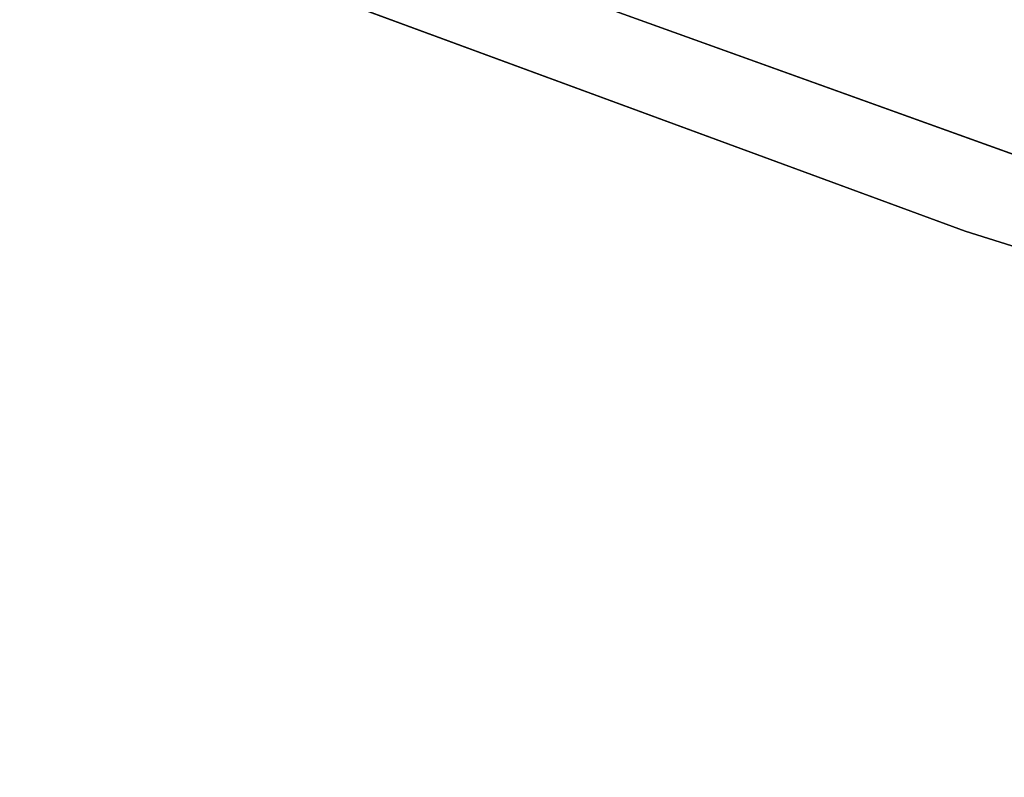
# Model space of a CAD drawing. Extents: x -775 to 775, y -775 to 775.
# Tile 109 of 256: x -248.58 to -240.69, y -710.37 to -704.29. Entities that reach past the tile are written whole.
import ezdxf

# ---------------------------------------------------------------- set-up
doc = ezdxf.new("R2010")
doc.units = 0
doc.layers.get('0').update_dxf_attribs({"color": 13, "linetype": 'CONTINUOUS'})

# ---------------------------------------------------------------- blocks, each defined once
blk = doc.blocks.new('OBJ_000001')
for p, q in [((-285.3689, -689.2597), (-219.6535, -712.9126)), ((-285.3689, -689.2597, 38.9998), (-219.6535, -712.9126, 38.9998)), ((-219.6535, -712.9126, 3), (-285.3689, -689.2597, 3))]:
    blk.add_line(p, q)
at = {"color": 7}
mesh = blk.add_polyface(dxfattribs=at)
corners = [(-218.7702, -710.0457, 3), (-284.2213, -686.4879), (-218.7702, -710.0457), (-284.2213, -686.4879, 3)]
mesh.append_faces([[corners[k] for k in face] for face in [(0, 1, 2), (1, 0, 3)]], dxfattribs={"vtx0": -1, "color": 7})
mesh = blk.add_polyface(dxfattribs=at)
corners = [(-284.2213, -686.4879, 18.222), (-240.0314, -703.1467), (-218.7702, -710.0457, 18.222)]
mesh.append_faces([[corners[k] for k in face] for face in [(0, 1, 2)]], dxfattribs={"color": 7})
mesh = blk.add_polyface(dxfattribs=at)
corners = [(-218.7702, -710.0457, 38.9998), (-284.2213, -686.4879, 18.222), (-218.7702, -710.0457, 18.222), (-284.2213, -686.4879, 38.9998)]
mesh.append_faces([[corners[k] for k in face] for face in [(0, 1, 2), (1, 0, 3)]], dxfattribs={"vtx0": -1, "color": 7})
mesh = blk.add_polyface(dxfattribs=at)
corners = [(-293.7846, -709.5864, 3), (-226.1312, -733.9368), (-293.7846, -709.5864), (-226.1312, -733.9368, 3)]
mesh.append_faces([[corners[k] for k in face] for face in [(0, 1, 2), (1, 0, 3)]], dxfattribs={"vtx0": -1, "color": 7})
blk = doc.blocks.new('OBJ_000002')
for p, q in [((-274.9664, -693.4726, 7), (-241.0006, -705.9858, 7)), ((-274.9664, -693.4726, 30.1627), (-241.0006, -705.9858, 30.1627)), ((-241.0006, -705.9858, 7), (-206.4388, -716.8502, 7)), ((-241.0006, -705.9858, 30.1627), (-206.4388, -716.8502, 30.1627)), ((-241.0006, -705.9858, 7), (-241.0006, -705.9858, 30.1627))]:
    blk.add_line(p, q)
at = {"color": 8}
mesh = blk.add_polyface(dxfattribs=at)
corners = [(-274.9664, -693.4726, 30.1627), (-241.0006, -705.9858, 7), (-274.9664, -693.4726, 7), (-241.0006, -705.9858, 30.1627)]
mesh.append_faces([[corners[k] for k in face] for face in [(0, 1, 2), (1, 0, 3)]], dxfattribs={"vtx0": -1, "color": 8})
mesh = blk.add_polyface(dxfattribs=at)
corners = [(-241.0006, -705.9858, 30.1627), (-206.4388, -716.8502, 7), (-241.0006, -705.9858, 7), (-206.4388, -716.8502, 30.1627)]
mesh.append_faces([[corners[k] for k in face] for face in [(0, 1, 2), (1, 0, 3)]], dxfattribs={"vtx0": -1, "color": 8})
blk = doc.blocks.new('SKPE74C')
for name in ['OBJ_000002', 'OBJ_000001']:
    blk.add_blockref(name, (0, 0))

msp = doc.modelspace()

# ---------------------------------------------------------------- block references
msp.add_blockref('SKPE74C', (0, 0))

doc.saveas('drawing.dxf')
